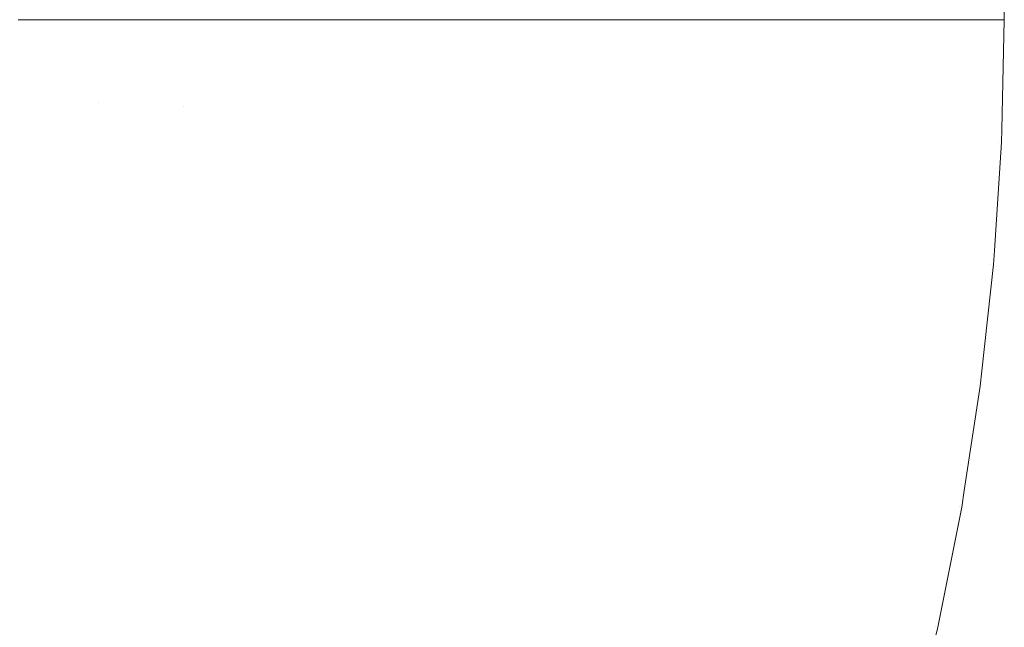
# Model space of a CAD drawing. Header units: centimetres. Extents: x -25.9 to 27.4, y -21.7 to -19.9.
# Tile 178 of 202: x 27.3774 to 27.4125, y -21.5816 to -21.56. Entities that reach past the tile are written whole.
import ezdxf

# ---------------------------------------------------------------- set-up
doc = ezdxf.new("R2010")
doc.units = ezdxf.units.CM
doc.header["$LTSCALE"] = 2.54
doc.layers.add('Lucido design-1', color=7, linetype='Continuous')

# ---------------------------------------------------------------- blocks, each defined once
blk = doc.blocks.new('Gruppo-5-1')
at = {"color": 7, "linetype": 'Continuous', "lineweight": 9}
blk.add_3dface([(27.412519, -19.96, 875.721383), (27.412519, -19.96, 876.321383), (27.412519, -21.56, 876.321383), (27.412519, -21.56, 875.721383)], dxfattribs=at)
for points, invisible_edges in [([(27.377072, -21.562818, 876.397705), (27.380236, -21.562957, 876.394906), (27.380301, -21.56, 876.394906), (27.377376, -21.56, 876.397491)], 11), ([(27.380424, -21.56, 875.647975), (27.38036, -21.562962, 875.647975), (27.377318, -21.562829, 875.645271), (27.37738, -21.56, 875.645271)], 7), ([(27.380236, -21.562957, 876.394906), (27.383276, -21.563089, 876.39198), (27.383344, -21.56, 876.39198), (27.380422, -21.56, 876.39479)], 11), ([(27.380422, -21.56, 876.39479), (27.380301, -21.56, 876.394906), (27.380236, -21.562957, 876.394906)], 10), ([(27.383359, -21.56, 875.650802), (27.383292, -21.56309, 875.650802), (27.38036, -21.562962, 875.647975), (27.380424, -21.56, 875.647975)], 7), ([(27.383276, -21.563089, 876.39198), (27.386187, -21.563216, 876.38893), (27.386177, -21.56, 876.389015), (27.383359, -21.56, 876.391964)], 11), ([(27.383359, -21.56, 876.391964), (27.383344, -21.56, 876.39198), (27.383276, -21.563089, 876.39198)], 10), ([(27.386179, -21.56, 875.65375), (27.386109, -21.563213, 875.65375), (27.383292, -21.56309, 875.650802), (27.383359, -21.56, 875.650802)], 7), ([(27.388878, -21.56, 875.656814), (27.388806, -21.563331, 875.656814), (27.386109, -21.563213, 875.65375), (27.386179, -21.56, 875.65375)], 7), ([(27.386187, -21.563216, 876.38893), (27.386258, -21.56, 876.38893), (27.386177, -21.56, 876.389015)], 9), ([(27.388875, -21.56, 876.38595), (27.386258, -21.56, 876.38893), (27.386187, -21.563216, 876.38893), (27.388965, -21.563338, 876.385764)], 14), ([(27.391453, -21.56, 875.659988), (27.391378, -21.563443, 875.659988), (27.388806, -21.563331, 875.656814), (27.388878, -21.56, 875.656814)], 7), ([(27.388965, -21.563338, 876.385764), (27.389037, -21.56, 876.385764), (27.388875, -21.56, 876.38595)], 9), ([(27.391447, -21.56, 876.382775), (27.389037, -21.56, 876.385764), (27.388965, -21.563338, 876.385764), (27.391604, -21.563453, 876.382487)], 14), ([(27.393898, -21.56, 875.663268), (27.39382, -21.56355, 875.663268), (27.391378, -21.563443, 875.659988), (27.391453, -21.56, 875.659988)], 7), ([(27.391604, -21.563453, 876.382487), (27.391679, -21.56, 876.382487), (27.391447, -21.56, 876.382775)], 9), ([(27.393891, -21.56, 876.379494), (27.391679, -21.56, 876.382487), (27.391604, -21.563453, 876.382487), (27.3941, -21.563562, 876.379106)], 14), ([(27.396209, -21.56, 875.666648), (27.396129, -21.56365, 875.666648), (27.39382, -21.56355, 875.663268), (27.393898, -21.56, 875.663268)], 7), ([(27.3941, -21.563562, 876.379106), (27.394178, -21.56, 876.379106), (27.393891, -21.56, 876.379494)], 9), ([(27.3962, -21.56, 876.376113), (27.394178, -21.56, 876.379106), (27.3941, -21.563562, 876.379106), (27.39645, -21.563664, 876.375625)], 14), ([(27.398381, -21.56, 875.670122), (27.398299, -21.563745, 875.670122), (27.396129, -21.56365, 875.666648), (27.396209, -21.56, 875.666648)], 7), ([(27.39645, -21.563664, 876.375625), (27.39653, -21.56, 876.375625), (27.3962, -21.56, 876.376113)], 9), ([(27.398371, -21.56, 876.372638), (27.39653, -21.56, 876.375625), (27.39645, -21.563664, 876.375625), (27.398649, -21.563761, 876.372053)], 14), ([(27.400411, -21.56, 875.673687), (27.400327, -21.563834, 875.673687), (27.398299, -21.563745, 875.670122), (27.398381, -21.56, 875.670122)], 7), ([(27.398649, -21.563761, 876.372053), (27.398731, -21.56, 876.372053), (27.398371, -21.56, 876.372638)], 9), ([(27.400399, -21.56, 876.369074), (27.398731, -21.56, 876.372053), (27.398649, -21.563761, 876.372053), (27.400695, -21.56385, 876.368395)], 14), ([(27.402295, -21.56, 875.677334), (27.402209, -21.563916, 875.677334), (27.400327, -21.563834, 875.673687), (27.400411, -21.56, 875.673687)], 7), ([(27.400695, -21.56385, 876.368395), (27.400779, -21.56, 876.368395), (27.400399, -21.56, 876.369074)], 9), ([(27.402282, -21.56, 876.365426), (27.400779, -21.56, 876.368395), (27.400695, -21.56385, 876.368395), (27.402585, -21.563932, 876.364658)], 14), ([(27.404028, -21.56, 875.68106), (27.403941, -21.563992, 875.68106), (27.402209, -21.563916, 875.677334), (27.402295, -21.56, 875.677334)], 7), ([(27.402585, -21.563932, 876.364658), (27.40267, -21.56, 876.364658), (27.402282, -21.56, 876.365426)], 9), ([(27.404015, -21.56, 876.361701), (27.40267, -21.56, 876.364658), (27.402585, -21.563932, 876.364658), (27.404314, -21.564008, 876.360848)], 14), ([(27.405609, -21.56, 875.684856), (27.40552, -21.564061, 875.684856), (27.403941, -21.563992, 875.68106), (27.404028, -21.56, 875.68106)], 7), ([(27.404314, -21.564008, 876.360848), (27.404402, -21.56, 876.360848), (27.404015, -21.56, 876.361701)], 9), ([(27.405594, -21.56, 876.357904), (27.404402, -21.56, 876.360848), (27.404314, -21.564008, 876.360848), (27.405882, -21.564076, 876.356974)], 14), ([(27.407033, -21.56, 875.688718), (27.406943, -21.564123, 875.688718), (27.40552, -21.564061, 875.684856), (27.405609, -21.56, 875.684856)], 7), ([(27.405882, -21.564076, 876.356974), (27.405971, -21.56, 876.356974), (27.405594, -21.56, 876.357904)], 9), ([(27.407018, -21.56, 876.354043), (27.405971, -21.56, 876.356974), (27.405882, -21.564076, 876.356974), (27.407286, -21.564138, 876.35304)], 14), ([(27.408299, -21.56, 875.692639), (27.408207, -21.564178, 875.692639), (27.406943, -21.564123, 875.688718), (27.407033, -21.56, 875.688718)], 7), ([(27.407286, -21.564138, 876.35304), (27.407376, -21.56, 876.35304), (27.407018, -21.56, 876.354043)], 9), ([(27.408282, -21.56, 876.350123), (27.407376, -21.56, 876.35304), (27.407286, -21.564138, 876.35304), (27.408523, -21.564192, 876.349055)], 14), ([(27.409402, -21.56, 875.696612), (27.40931, -21.564226, 875.696612), (27.408207, -21.564178, 875.692639), (27.408299, -21.56, 875.692639)], 7), ([(27.408523, -21.564192, 876.349055), (27.408614, -21.56, 876.349055), (27.408282, -21.56, 876.350123)], 9), ([(27.409385, -21.56, 876.346151), (27.408614, -21.56, 876.349055), (27.408523, -21.564192, 876.349055), (27.409591, -21.564238, 876.345025)], 14), ([(27.410342, -21.56, 875.70063), (27.410249, -21.564267, 875.70063), (27.40931, -21.564226, 875.696612), (27.409402, -21.56, 875.696612)], 7), ([(27.409591, -21.564238, 876.345025), (27.409684, -21.56, 876.345025), (27.409385, -21.56, 876.346151)], 9), ([(27.410324, -21.56, 876.342133), (27.409684, -21.56, 876.345025), (27.409591, -21.564238, 876.345025), (27.410491, -21.564278, 876.340958)], 14), ([(27.411115, -21.56, 875.704687), (27.411021, -21.564301, 875.704687), (27.410249, -21.564267, 875.70063), (27.410342, -21.56, 875.70063)], 7), ([(27.410491, -21.564278, 876.340958), (27.410584, -21.56, 876.340958), (27.410324, -21.56, 876.342133)], 9), ([(27.411097, -21.56, 876.338076), (27.410584, -21.56, 876.340958), (27.410491, -21.564278, 876.340958), (27.41122, -21.564309, 876.336861)], 14), ([(27.411721, -21.56, 875.708777), (27.411627, -21.564327, 875.708777), (27.411021, -21.564301, 875.704687), (27.411115, -21.56, 875.704687)], 7), ([(27.41122, -21.564309, 876.336861), (27.411314, -21.56, 876.336861), (27.411097, -21.56, 876.338076)], 9), ([(27.411703, -21.56, 876.333988), (27.411314, -21.56, 876.336861), (27.41122, -21.564309, 876.336861), (27.411777, -21.564334, 876.33274)], 14), ([(27.412158, -21.56, 875.712891), (27.412063, -21.564346, 875.712891), (27.411627, -21.564327, 875.708777), (27.411721, -21.56, 875.708777)], 7), ([(27.411777, -21.564334, 876.33274), (27.411872, -21.56, 876.33274), (27.411703, -21.56, 876.333988)], 9), ([(27.412139, -21.56, 876.329874), (27.411872, -21.56, 876.33274), (27.411777, -21.564334, 876.33274), (27.412163, -21.564351, 876.328604)], 14), ([(27.412424, -21.56, 875.717024), (27.412329, -21.564358, 875.717024), (27.412063, -21.564346, 875.712891), (27.412158, -21.56, 875.712891)], 7), ([(27.412163, -21.564351, 876.328604), (27.412258, -21.56, 876.328604), (27.412139, -21.56, 876.329874)], 9), ([(27.412405, -21.56, 876.325742), (27.412258, -21.56, 876.328604), (27.412163, -21.564351, 876.328604), (27.412376, -21.56436, 876.324458)], 14), ([(27.412329, -21.564358, 875.717024), (27.412424, -21.56, 875.717024), (27.412519, -21.56, 875.721383), (27.412433, -21.563916, 875.721383)], 9), ([(27.412376, -21.56436, 876.324458), (27.412472, -21.56, 876.324458), (27.412405, -21.56, 876.325742)], 9), ([(27.412433, -21.563916, 876.321383), (27.412519, -21.56, 876.321383), (27.412472, -21.56, 876.324458), (27.412376, -21.56436, 876.324458)], 12), ([(27.412519, -21.56, 875.721383), (27.412519, -21.56, 876.321383), (27.412433, -21.563916, 876.321383), (27.412433, -21.563916, 875.721383)], 4), ([(27.377072, -21.562818, 876.397705), (27.376887, -21.565632, 876.397705), (27.380043, -21.565908, 876.394906), (27.380236, -21.562957, 876.394906)], 15), ([(27.38036, -21.562962, 875.647975), (27.380166, -21.565918, 875.647975), (27.377133, -21.565653, 875.645271), (27.377318, -21.562829, 875.645271)], 15), ([(27.380236, -21.562957, 876.394906), (27.380043, -21.565908, 876.394906), (27.383074, -21.566173, 876.39198), (27.383276, -21.563089, 876.39198)], 15), ([(27.383292, -21.56309, 875.650802), (27.383089, -21.566174, 875.650802), (27.380166, -21.565918, 875.647975), (27.38036, -21.562962, 875.647975)], 15), ([(27.383276, -21.563089, 876.39198), (27.383074, -21.566173, 876.39198), (27.385977, -21.566427, 876.38893), (27.386187, -21.563216, 876.38893)], 15), ([(27.386109, -21.563213, 875.65375), (27.385898, -21.56642, 875.65375), (27.383089, -21.566174, 875.650802), (27.383292, -21.56309, 875.650802)], 15), ([(27.388806, -21.563331, 875.656814), (27.388588, -21.566655, 875.656814), (27.385898, -21.56642, 875.65375), (27.386109, -21.563213, 875.65375)], 15), ([(27.386187, -21.563216, 876.38893), (27.385977, -21.566427, 876.38893), (27.388746, -21.566669, 876.385764), (27.388965, -21.563338, 876.385764)], 15), ([(27.391378, -21.563443, 875.659988), (27.391152, -21.56688, 875.659988), (27.388588, -21.566655, 875.656814), (27.388806, -21.563331, 875.656814)], 15), ([(27.388965, -21.563338, 876.385764), (27.388746, -21.566669, 876.385764), (27.391378, -21.566899, 876.382487), (27.391604, -21.563453, 876.382487)], 15), ([(27.39382, -21.56355, 875.663268), (27.393588, -21.567093, 875.663268), (27.391152, -21.56688, 875.659988), (27.391378, -21.563443, 875.659988)], 15), ([(27.391604, -21.563453, 876.382487), (27.391378, -21.566899, 876.382487), (27.393867, -21.567117, 876.379106), (27.3941, -21.563562, 876.379106)], 15), ([(27.396129, -21.56365, 875.666648), (27.39589, -21.567294, 875.666648), (27.393588, -21.567093, 875.663268), (27.39382, -21.56355, 875.663268)], 15), ([(27.3941, -21.563562, 876.379106), (27.393867, -21.567117, 876.379106), (27.39621, -21.567322, 876.375625), (27.39645, -21.563664, 876.375625)], 15), ([(27.398299, -21.563745, 875.670122), (27.398054, -21.567483, 875.670122), (27.39589, -21.567294, 875.666648), (27.396129, -21.56365, 875.666648)], 15), ([(27.39645, -21.563664, 876.375625), (27.39621, -21.567322, 876.375625), (27.398403, -21.567514, 876.372053), (27.398649, -21.563761, 876.372053)], 15), ([(27.400327, -21.563834, 875.673687), (27.400076, -21.56766, 875.673687), (27.398054, -21.567483, 875.670122), (27.398299, -21.563745, 875.670122)], 15), ([(27.398649, -21.563761, 876.372053), (27.398403, -21.567514, 876.372053), (27.400443, -21.567692, 876.368395), (27.400695, -21.56385, 876.368395)], 15), ([(27.402209, -21.563916, 875.677334), (27.401953, -21.567824, 875.677334), (27.400076, -21.56766, 875.673687), (27.400327, -21.563834, 875.673687)], 15), ([(27.400695, -21.56385, 876.368395), (27.400443, -21.567692, 876.368395), (27.402327, -21.567857, 876.364658), (27.402585, -21.563932, 876.364658)], 15), ([(27.403941, -21.563992, 875.68106), (27.40368, -21.567976, 875.68106), (27.401953, -21.567824, 875.677334), (27.402209, -21.563916, 875.677334)], 15), ([(27.402585, -21.563932, 876.364658), (27.402327, -21.567857, 876.364658), (27.404052, -21.568008, 876.360848), (27.404314, -21.564008, 876.360848)], 15), ([(27.40552, -21.564061, 875.684856), (27.405255, -21.568113, 875.684856), (27.40368, -21.567976, 875.68106), (27.403941, -21.563992, 875.68106)], 15), ([(27.412433, -21.563916, 875.721383), (27.412424, -21.564362, 875.721383), (27.412329, -21.564358, 875.717024)], 10), ([(27.412376, -21.56436, 876.324458), (27.412424, -21.564362, 876.321383), (27.412433, -21.563916, 876.321383)], 9), ([(27.412424, -21.564362, 875.721383), (27.412433, -21.563916, 875.721383), (27.412433, -21.563916, 876.321383), (27.412424, -21.564362, 876.321383)], 10), ([(27.404314, -21.564008, 876.360848), (27.404052, -21.568008, 876.360848), (27.405616, -21.568145, 876.356974), (27.405882, -21.564076, 876.356974)], 15), ([(27.406943, -21.564123, 875.688718), (27.406674, -21.568237, 875.688718), (27.405255, -21.568113, 875.684856), (27.40552, -21.564061, 875.684856)], 15), ([(27.405882, -21.564076, 876.356974), (27.405616, -21.568145, 876.356974), (27.407015, -21.568267, 876.35304), (27.407286, -21.564138, 876.35304)], 15), ([(27.408207, -21.564178, 875.692639), (27.407934, -21.568348, 875.692639), (27.406674, -21.568237, 875.688718), (27.406943, -21.564123, 875.688718)], 15), ([(27.407286, -21.564138, 876.35304), (27.407015, -21.568267, 876.35304), (27.408248, -21.568375, 876.349055), (27.408523, -21.564192, 876.349055)], 15), ([(27.40931, -21.564226, 875.696612), (27.409033, -21.568444, 875.696612), (27.407934, -21.568348, 875.692639), (27.408207, -21.564178, 875.692639)], 15), ([(27.408523, -21.564192, 876.349055), (27.408248, -21.568375, 876.349055), (27.409314, -21.568468, 876.345025), (27.409591, -21.564238, 876.345025)], 15), ([(27.410249, -21.564267, 875.70063), (27.409969, -21.568526, 875.70063), (27.409033, -21.568444, 875.696612), (27.40931, -21.564226, 875.696612)], 15), ([(27.409591, -21.564238, 876.345025), (27.409314, -21.568468, 876.345025), (27.410211, -21.568547, 876.340958), (27.410491, -21.564278, 876.340958)], 15), ([(27.411021, -21.564301, 875.704687), (27.41074, -21.568593, 875.704687), (27.409969, -21.568526, 875.70063), (27.410249, -21.564267, 875.70063)], 15), ([(27.410491, -21.564278, 876.340958), (27.410211, -21.568547, 876.340958), (27.410938, -21.568611, 876.336861), (27.41122, -21.564309, 876.336861)], 15), ([(27.411627, -21.564327, 875.708777), (27.411343, -21.568646, 875.708777), (27.41074, -21.568593, 875.704687), (27.411021, -21.564301, 875.704687)], 15), ([(27.41122, -21.564309, 876.336861), (27.410938, -21.568611, 876.336861), (27.411494, -21.568659, 876.33274), (27.411777, -21.564334, 876.33274)], 15), ([(27.412063, -21.564346, 875.712891), (27.411778, -21.568684, 875.712891), (27.411343, -21.568646, 875.708777), (27.411627, -21.564327, 875.708777)], 15), ([(27.411777, -21.564334, 876.33274), (27.411494, -21.568659, 876.33274), (27.411878, -21.568693, 876.328604), (27.412163, -21.564351, 876.328604)], 15), ([(27.412329, -21.564358, 875.717024), (27.412044, -21.568707, 875.717024), (27.411778, -21.568684, 875.712891), (27.412063, -21.564346, 875.712891)], 15), ([(27.412163, -21.564351, 876.328604), (27.411878, -21.568693, 876.328604), (27.412091, -21.568711, 876.324458), (27.412376, -21.56436, 876.324458)], 15), ([(27.412044, -21.568707, 875.717024), (27.412329, -21.564358, 875.717024), (27.412424, -21.564362, 875.721383), (27.412171, -21.568219, 875.721383)], 11), ([(27.412171, -21.568219, 876.321383), (27.412424, -21.564362, 876.321383), (27.412376, -21.56436, 876.324458), (27.412091, -21.568711, 876.324458)], 14), ([(27.412424, -21.564362, 876.321383), (27.412171, -21.568219, 876.321383), (27.412171, -21.568219, 875.721383), (27.412424, -21.564362, 875.721383)], 10), ([(27.376887, -21.565632, 876.397705), (27.37658, -21.568434, 876.397705), (27.379721, -21.568847, 876.394906), (27.380043, -21.565908, 876.394906)], 15), ([(27.380166, -21.565918, 875.647975), (27.379843, -21.568863, 875.647975), (27.376825, -21.568466, 875.645271), (27.377133, -21.565653, 875.645271)], 15), ([(27.380043, -21.565908, 876.394906), (27.379721, -21.568847, 876.394906), (27.382738, -21.569245, 876.39198), (27.383074, -21.566173, 876.39198)], 15), ([(27.383089, -21.566174, 875.650802), (27.382753, -21.569246, 875.650802), (27.379843, -21.568863, 875.647975), (27.380166, -21.565918, 875.647975)], 15), ([(27.383074, -21.566173, 876.39198), (27.382738, -21.569245, 876.39198), (27.385627, -21.569625, 876.38893), (27.385977, -21.566427, 876.38893)], 15), ([(27.385898, -21.56642, 875.65375), (27.385548, -21.569615, 875.65375), (27.382753, -21.569246, 875.650802), (27.383089, -21.566174, 875.650802)], 15), ([(27.388588, -21.566655, 875.656814), (27.388225, -21.569967, 875.656814), (27.385548, -21.569615, 875.65375), (27.385898, -21.56642, 875.65375)], 15), ([(27.385977, -21.566427, 876.38893), (27.385627, -21.569625, 876.38893), (27.388383, -21.569988, 876.385764), (27.388746, -21.566669, 876.385764)], 15), ([(27.391152, -21.56688, 875.659988), (27.390778, -21.570303, 875.659988), (27.388225, -21.569967, 875.656814), (27.388588, -21.566655, 875.656814)], 15), ([(27.388746, -21.566669, 876.385764), (27.388383, -21.569988, 876.385764), (27.391002, -21.570332, 876.382487), (27.391378, -21.566899, 876.382487)], 15), ([(27.393588, -21.567093, 875.663268), (27.393202, -21.570622, 875.663268), (27.390778, -21.570303, 875.659988), (27.391152, -21.56688, 875.659988)], 15), ([(27.391378, -21.566899, 876.382487), (27.391002, -21.570332, 876.382487), (27.393479, -21.570659, 876.379106), (27.393867, -21.567117, 876.379106)], 15), ([(27.39589, -21.567294, 875.666648), (27.395493, -21.570924, 875.666648), (27.393202, -21.570622, 875.663268), (27.393588, -21.567093, 875.663268)], 15), ([(27.393867, -21.567117, 876.379106), (27.393479, -21.570659, 876.379106), (27.395811, -21.570966, 876.375625), (27.39621, -21.567322, 876.375625)], 15), ([(27.398054, -21.567483, 875.670122), (27.397646, -21.571207, 875.670122), (27.395493, -21.570924, 875.666648), (27.39589, -21.567294, 875.666648)], 15), ([(27.39621, -21.567322, 876.375625), (27.395811, -21.570966, 876.375625), (27.397994, -21.571253, 876.372053), (27.398403, -21.567514, 876.372053)], 15), ([(27.400076, -21.56766, 875.673687), (27.399659, -21.571472, 875.673687), (27.397646, -21.571207, 875.670122), (27.398054, -21.567483, 875.670122)], 15), ([(27.398403, -21.567514, 876.372053), (27.397994, -21.571253, 876.372053), (27.400024, -21.57152, 876.368395), (27.400443, -21.567692, 876.368395)], 15), ([(27.401953, -21.567824, 875.677334), (27.401527, -21.571718, 875.677334), (27.399659, -21.571472, 875.673687), (27.400076, -21.56766, 875.673687)], 15), ([(27.400443, -21.567692, 876.368395), (27.400024, -21.57152, 876.368395), (27.401899, -21.571767, 876.364658), (27.402327, -21.567857, 876.364658)], 15), ([(27.40368, -21.567976, 875.68106), (27.403245, -21.571944, 875.68106), (27.401527, -21.571718, 875.677334), (27.401953, -21.567824, 875.677334)], 15), ([(27.402327, -21.567857, 876.364658), (27.401899, -21.571767, 876.364658), (27.403616, -21.571993, 876.360848), (27.404052, -21.568008, 876.360848)], 15), ([(27.405255, -21.568113, 875.684856), (27.404813, -21.572151, 875.684856), (27.403245, -21.571944, 875.68106), (27.40368, -21.567976, 875.68106)], 15), ([(27.404052, -21.568008, 876.360848), (27.403616, -21.571993, 876.360848), (27.405172, -21.572198, 876.356974), (27.405616, -21.568145, 876.356974)], 15), ([(27.406674, -21.568237, 875.688718), (27.406225, -21.572337, 875.688718), (27.404813, -21.572151, 875.684856), (27.405255, -21.568113, 875.684856)], 15), ([(27.405616, -21.568145, 876.356974), (27.405172, -21.572198, 876.356974), (27.406564, -21.572381, 876.35304), (27.407015, -21.568267, 876.35304)], 15), ([(27.37658, -21.568434, 876.397705), (27.376152, -21.57122, 876.397705), (27.379271, -21.57177, 876.394906), (27.379721, -21.568847, 876.394906)], 15), ([(27.379843, -21.568863, 875.647975), (27.379393, -21.571792, 875.647975), (27.376394, -21.571263, 875.645271), (27.376825, -21.568466, 875.645271)], 15), ([(27.407934, -21.568348, 875.692639), (27.407479, -21.572502, 875.692639), (27.406225, -21.572337, 875.688718), (27.406674, -21.568237, 875.688718)], 15), ([(27.407015, -21.568267, 876.35304), (27.406564, -21.572381, 876.35304), (27.407792, -21.572543, 876.349055), (27.408248, -21.568375, 876.349055)], 15), ([(27.409033, -21.568444, 875.696612), (27.408573, -21.572646, 875.696612), (27.407479, -21.572502, 875.692639), (27.407934, -21.568348, 875.692639)], 15), ([(27.408248, -21.568375, 876.349055), (27.407792, -21.572543, 876.349055), (27.408853, -21.572683, 876.345025), (27.409314, -21.568468, 876.345025)], 15), ([(27.409969, -21.568526, 875.70063), (27.409505, -21.572768, 875.70063), (27.408573, -21.572646, 875.696612), (27.409033, -21.568444, 875.696612)], 15), ([(27.409314, -21.568468, 876.345025), (27.408853, -21.572683, 876.345025), (27.409745, -21.5728, 876.340958), (27.410211, -21.568547, 876.340958)], 15), ([(27.41074, -21.568593, 875.704687), (27.410272, -21.572869, 875.704687), (27.409505, -21.572768, 875.70063), (27.409969, -21.568526, 875.70063)], 15), ([(27.410211, -21.568547, 876.340958), (27.409745, -21.5728, 876.340958), (27.410469, -21.572895, 876.336861), (27.410938, -21.568611, 876.336861)], 15), ([(27.412171, -21.568219, 875.721383), (27.412138, -21.568716, 875.721383), (27.412044, -21.568707, 875.717024)], 10), ([(27.412091, -21.568711, 876.324458), (27.412138, -21.568716, 876.321383), (27.412171, -21.568219, 876.321383)], 9), ([(27.412138, -21.568715, 875.721383), (27.412171, -21.568219, 875.721383), (27.412171, -21.568219, 876.321383), (27.412138, -21.568715, 876.321383)], 10), ([(27.379721, -21.568847, 876.394906), (27.379271, -21.57177, 876.394906), (27.382268, -21.572299, 876.39198), (27.382738, -21.569245, 876.39198)], 15), ([(27.382753, -21.569246, 875.650802), (27.382283, -21.572301, 875.650802), (27.379393, -21.571792, 875.647975), (27.379843, -21.568863, 875.647975)], 15), ([(27.411343, -21.568646, 875.708777), (27.410872, -21.572948, 875.708777), (27.410272, -21.572869, 875.704687), (27.41074, -21.568593, 875.704687)], 15), ([(27.410938, -21.568611, 876.336861), (27.410469, -21.572895, 876.336861), (27.411022, -21.572968, 876.33274), (27.411494, -21.568659, 876.33274)], 15), ([(27.411778, -21.568684, 875.712891), (27.411305, -21.573005, 875.712891), (27.410872, -21.572948, 875.708777), (27.411343, -21.568646, 875.708777)], 15), ([(27.411494, -21.568659, 876.33274), (27.411022, -21.572968, 876.33274), (27.411405, -21.573019, 876.328604), (27.411878, -21.568693, 876.328604)], 15), ([(27.412044, -21.568707, 875.717024), (27.411569, -21.57304, 875.717024), (27.411305, -21.573005, 875.712891), (27.411778, -21.568684, 875.712891)], 15), ([(27.411878, -21.568693, 876.328604), (27.411405, -21.573019, 876.328604), (27.411616, -21.573046, 876.324458), (27.412091, -21.568711, 876.324458)], 15), ([(27.411569, -21.57304, 875.717024), (27.412044, -21.568707, 875.717024), (27.412138, -21.568716, 875.721383), (27.411723, -21.572508, 875.721383)], 11), ([(27.411723, -21.572508, 876.321383), (27.412138, -21.568716, 876.321383), (27.412091, -21.568711, 876.324458), (27.411616, -21.573046, 876.324458)], 14), ([(27.412138, -21.568715, 876.321383), (27.411723, -21.572508, 876.321383), (27.411723, -21.572508, 875.721383), (27.412138, -21.568715, 875.721383)], 10), ([(27.382738, -21.569245, 876.39198), (27.382268, -21.572299, 876.39198), (27.385137, -21.572805, 876.38893), (27.385627, -21.569625, 876.38893)], 15), ([(27.385548, -21.569615, 875.65375), (27.38506, -21.572791, 875.65375), (27.382283, -21.572301, 875.650802), (27.382753, -21.569246, 875.650802)], 15), ([(27.388225, -21.569967, 875.656814), (27.387718, -21.57326, 875.656814), (27.38506, -21.572791, 875.65375), (27.385548, -21.569615, 875.65375)], 15), ([(27.385627, -21.569625, 876.38893), (27.385137, -21.572805, 876.38893), (27.387875, -21.573287, 876.385764), (27.388383, -21.569988, 876.385764)], 15), ([(27.390778, -21.570303, 875.659988), (27.390254, -21.573707, 875.659988), (27.387718, -21.57326, 875.656814), (27.388225, -21.569967, 875.656814)], 15), ([(27.388383, -21.569988, 876.385764), (27.387875, -21.573287, 876.385764), (27.390476, -21.573746, 876.382487), (27.391002, -21.570332, 876.382487)], 15), ([(27.393202, -21.570622, 875.663268), (27.392661, -21.574131, 875.663268), (27.390254, -21.573707, 875.659988), (27.390778, -21.570303, 875.659988)], 15), ([(27.391002, -21.570332, 876.382487), (27.390476, -21.573746, 876.382487), (27.392937, -21.57418, 876.379106), (27.393479, -21.570659, 876.379106)], 15), ([(27.395493, -21.570924, 875.666648), (27.394937, -21.574533, 875.666648), (27.392661, -21.574131, 875.663268), (27.393202, -21.570622, 875.663268)], 15), ([(27.393479, -21.570659, 876.379106), (27.392937, -21.57418, 876.379106), (27.395253, -21.574588, 876.375625), (27.395811, -21.570966, 876.375625)], 15), ([(27.397646, -21.571207, 875.670122), (27.397077, -21.57491, 875.670122), (27.394937, -21.574533, 875.666648), (27.395493, -21.570924, 875.666648)], 15), ([(27.395811, -21.570966, 876.375625), (27.395253, -21.574588, 876.375625), (27.397422, -21.574971, 876.372053), (27.397994, -21.571253, 876.372053)], 15), ([(27.376152, -21.57122, 876.397705), (27.375602, -21.573985, 876.397705), (27.378694, -21.574671, 876.394906), (27.379271, -21.57177, 876.394906)], 15), ([(27.379393, -21.571792, 875.647975), (27.378815, -21.574697, 875.647975), (27.375842, -21.574038, 875.645271), (27.376394, -21.571263, 875.645271)], 15), ([(27.399659, -21.571472, 875.673687), (27.399076, -21.575262, 875.673687), (27.397077, -21.57491, 875.670122), (27.397646, -21.571207, 875.670122)], 15), ([(27.397994, -21.571253, 876.372053), (27.397422, -21.574971, 876.372053), (27.399438, -21.575326, 876.368395), (27.400024, -21.57152, 876.368395)], 15), ([(27.401527, -21.571718, 875.677334), (27.400931, -21.575589, 875.677334), (27.399076, -21.575262, 875.673687), (27.399659, -21.571472, 875.673687)], 15), ([(27.400024, -21.57152, 876.368395), (27.399438, -21.575326, 876.368395), (27.401301, -21.575655, 876.364658), (27.401899, -21.571767, 876.364658)], 15), ([(27.403245, -21.571944, 875.68106), (27.402638, -21.57589, 875.68106), (27.400931, -21.575589, 875.677334), (27.401527, -21.571718, 875.677334)], 15), ([(27.379271, -21.57177, 876.394906), (27.378694, -21.574671, 876.394906), (27.381665, -21.575329, 876.39198), (27.382268, -21.572299, 876.39198)], 15), ([(27.382283, -21.572301, 875.650802), (27.38168, -21.575333, 875.650802), (27.378815, -21.574697, 875.647975), (27.379393, -21.571792, 875.647975)], 15), ([(27.401899, -21.571767, 876.364658), (27.401301, -21.575655, 876.364658), (27.403006, -21.575955, 876.360848), (27.403616, -21.571993, 876.360848)], 15), ([(27.404813, -21.572151, 875.684856), (27.404195, -21.576165, 875.684856), (27.402638, -21.57589, 875.68106), (27.403245, -21.571944, 875.68106)], 15), ([(27.403616, -21.571993, 876.360848), (27.403006, -21.575955, 876.360848), (27.404551, -21.576228, 876.356974), (27.405172, -21.572198, 876.356974)], 15), ([(27.382268, -21.572299, 876.39198), (27.381665, -21.575329, 876.39198), (27.38451, -21.57596, 876.38893), (27.385137, -21.572805, 876.38893)], 15), ([(27.38506, -21.572791, 875.65375), (27.384433, -21.575943, 875.65375), (27.38168, -21.575333, 875.650802), (27.382283, -21.572301, 875.650802)], 15), ([(27.406225, -21.572337, 875.688718), (27.405597, -21.576412, 875.688718), (27.404195, -21.576165, 875.684856), (27.404813, -21.572151, 875.684856)], 15), ([(27.405172, -21.572198, 876.356974), (27.404551, -21.576228, 876.356974), (27.405935, -21.576472, 876.35304), (27.406564, -21.572381, 876.35304)], 15), ([(27.407479, -21.572502, 875.692639), (27.406843, -21.576632, 875.692639), (27.405597, -21.576412, 875.688718), (27.406225, -21.572337, 875.688718)], 15), ([(27.406564, -21.572381, 876.35304), (27.405935, -21.576472, 876.35304), (27.407154, -21.576687, 876.349055), (27.407792, -21.572543, 876.349055)], 15), ([(27.408573, -21.572646, 875.696612), (27.40793, -21.576824, 875.696612), (27.406843, -21.576632, 875.692639), (27.407479, -21.572502, 875.692639)], 15), ([(27.407792, -21.572543, 876.349055), (27.407154, -21.576687, 876.349055), (27.408208, -21.576873, 876.345025), (27.408853, -21.572683, 876.345025)], 15), ([(27.409505, -21.572768, 875.70063), (27.408855, -21.576987, 875.70063), (27.40793, -21.576824, 875.696612), (27.408573, -21.572646, 875.696612)], 15), ([(27.408853, -21.572683, 876.345025), (27.408208, -21.576873, 876.345025), (27.409094, -21.577029, 876.340958), (27.409745, -21.5728, 876.340958)], 15), ([(27.410272, -21.572869, 875.704687), (27.409617, -21.577121, 875.704687), (27.408855, -21.576987, 875.70063), (27.409505, -21.572768, 875.70063)], 15), ([(27.411723, -21.572508, 875.721383), (27.411663, -21.573053, 875.721383), (27.411569, -21.57304, 875.717024)], 10), ([(27.411616, -21.573046, 876.324458), (27.411663, -21.573053, 876.321383), (27.411723, -21.572508, 876.321383)], 9), ([(27.411663, -21.573053, 875.721383), (27.411723, -21.572508, 875.721383), (27.411723, -21.572508, 876.321383), (27.411663, -21.573053, 876.321383)], 10), ([(27.387718, -21.57326, 875.656814), (27.387068, -21.576527, 875.656814), (27.384433, -21.575943, 875.65375), (27.38506, -21.572791, 875.65375)], 15), ([(27.385137, -21.572805, 876.38893), (27.38451, -21.57596, 876.38893), (27.387224, -21.576562, 876.385764), (27.387875, -21.573287, 876.385764)], 15), ([(27.409745, -21.5728, 876.340958), (27.409094, -21.577029, 876.340958), (27.409813, -21.577156, 876.336861), (27.410469, -21.572895, 876.336861)], 15), ([(27.410872, -21.572948, 875.708777), (27.410214, -21.577226, 875.708777), (27.409617, -21.577121, 875.704687), (27.410272, -21.572869, 875.704687)], 15), ([(27.410469, -21.572895, 876.336861), (27.409813, -21.577156, 876.336861), (27.410362, -21.577252, 876.33274), (27.411022, -21.572968, 876.33274)], 15), ([(27.411305, -21.573005, 875.712891), (27.410644, -21.577302, 875.712891), (27.410214, -21.577226, 875.708777), (27.410872, -21.572948, 875.708777)], 15), ([(27.411022, -21.572968, 876.33274), (27.410362, -21.577252, 876.33274), (27.410743, -21.577319, 876.328604), (27.411405, -21.573019, 876.328604)], 15), ([(27.411569, -21.57304, 875.717024), (27.410906, -21.577348, 875.717024), (27.410644, -21.577302, 875.712891), (27.411305, -21.573005, 875.712891)], 15), ([(27.411405, -21.573019, 876.328604), (27.410743, -21.577319, 876.328604), (27.410953, -21.577357, 876.324458), (27.411616, -21.573046, 876.324458)], 15), ([(27.410906, -21.577348, 875.717024), (27.411569, -21.57304, 875.717024), (27.411663, -21.573053, 875.721383), (27.411092, -21.576766, 875.721383)], 11), ([(27.411092, -21.576766, 876.321383), (27.411663, -21.573053, 876.321383), (27.411616, -21.573046, 876.324458), (27.410953, -21.577357, 876.324458)], 14), ([(27.411663, -21.573053, 876.321383), (27.411092, -21.576766, 876.321383), (27.411092, -21.576766, 875.721383), (27.411663, -21.573053, 875.721383)], 10), ([(27.390254, -21.573707, 875.659988), (27.389582, -21.577084, 875.659988), (27.387068, -21.576527, 875.656814), (27.387718, -21.57326, 875.656814)], 15), ([(27.387875, -21.573287, 876.385764), (27.387224, -21.576562, 876.385764), (27.389802, -21.577133, 876.382487), (27.390476, -21.573746, 876.382487)], 15), ([(27.392661, -21.574131, 875.663268), (27.391969, -21.577614, 875.663268), (27.389582, -21.577084, 875.659988), (27.390254, -21.573707, 875.659988)], 15), ([(27.390476, -21.573746, 876.382487), (27.389802, -21.577133, 876.382487), (27.392242, -21.577674, 876.379106), (27.392937, -21.57418, 876.379106)], 15), ([(27.375602, -21.573985, 876.397705), (27.374931, -21.576723, 876.397705), (27.377991, -21.577543, 876.394906), (27.378694, -21.574671, 876.394906)], 15), ([(27.378815, -21.574697, 875.647975), (27.37811, -21.577575, 875.647975), (27.37517, -21.576787, 875.645271), (27.375842, -21.574038, 875.645271)], 15), ([(27.394937, -21.574533, 875.666648), (27.394225, -21.578114, 875.666648), (27.391969, -21.577614, 875.663268), (27.392661, -21.574131, 875.663268)], 15), ([(27.392937, -21.57418, 876.379106), (27.392242, -21.577674, 876.379106), (27.394538, -21.578183, 876.375625), (27.395253, -21.574588, 876.375625)], 15), ([(27.378694, -21.574671, 876.394906), (27.377991, -21.577543, 876.394906), (27.38093, -21.578331, 876.39198), (27.381665, -21.575329, 876.39198)], 15), ([(27.38168, -21.575333, 875.650802), (27.380945, -21.578335, 875.650802), (27.37811, -21.577575, 875.647975), (27.378815, -21.574697, 875.647975)], 15), ([(27.397077, -21.57491, 875.670122), (27.396346, -21.578584, 875.670122), (27.394225, -21.578114, 875.666648), (27.394937, -21.574533, 875.666648)], 15), ([(27.395253, -21.574588, 876.375625), (27.394538, -21.578183, 876.375625), (27.396688, -21.57866, 876.372053), (27.397422, -21.574971, 876.372053)], 15), ([(27.399076, -21.575262, 875.673687), (27.398327, -21.579023, 875.673687), (27.396346, -21.578584, 875.670122), (27.397077, -21.57491, 875.670122)], 15), ([(27.397422, -21.574971, 876.372053), (27.396688, -21.57866, 876.372053), (27.398687, -21.579103, 876.368395), (27.399438, -21.575326, 876.368395)], 15), ([(27.381665, -21.575329, 876.39198), (27.38093, -21.578331, 876.39198), (27.383745, -21.579085, 876.38893), (27.38451, -21.57596, 876.38893)], 15), ([(27.384433, -21.575943, 875.65375), (27.383669, -21.579065, 875.65375), (27.380945, -21.578335, 875.650802), (27.38168, -21.575333, 875.650802)], 15), ([(27.400931, -21.575589, 875.677334), (27.400167, -21.579431, 875.677334), (27.398327, -21.579023, 875.673687), (27.399076, -21.575262, 875.673687)], 15), ([(27.399438, -21.575326, 876.368395), (27.398687, -21.579103, 876.368395), (27.400534, -21.579512, 876.364658), (27.401301, -21.575655, 876.364658)], 15), ([(27.402638, -21.57589, 875.68106), (27.401859, -21.579806, 875.68106), (27.400167, -21.579431, 875.677334), (27.400931, -21.575589, 875.677334)], 15), ([(27.401301, -21.575655, 876.364658), (27.400534, -21.579512, 876.364658), (27.402224, -21.579887, 876.360848), (27.403006, -21.575955, 876.360848)], 15), ([(27.404195, -21.576165, 875.684856), (27.403402, -21.580148, 875.684856), (27.401859, -21.579806, 875.68106), (27.402638, -21.57589, 875.68106)], 15), ([(27.387068, -21.576527, 875.656814), (27.386276, -21.579763, 875.656814), (27.383669, -21.579065, 875.65375), (27.384433, -21.575943, 875.65375)], 15), ([(27.38451, -21.57596, 876.38893), (27.383745, -21.579085, 876.38893), (27.38643, -21.579804, 876.385764), (27.387224, -21.576562, 876.385764)], 15), ([(27.403006, -21.575955, 876.360848), (27.402224, -21.579887, 876.360848), (27.403756, -21.580227, 876.356974), (27.404551, -21.576228, 876.356974)], 15), ([(27.405597, -21.576412, 875.688718), (27.404793, -21.580457, 875.688718), (27.403402, -21.580148, 875.684856), (27.404195, -21.576165, 875.684856)], 15), ([(27.404551, -21.576228, 876.356974), (27.403756, -21.580227, 876.356974), (27.405127, -21.580531, 876.35304), (27.405935, -21.576472, 876.35304)], 15), ([(27.389582, -21.577084, 875.659988), (27.388763, -21.58043, 875.659988), (27.386276, -21.579763, 875.656814), (27.387068, -21.576527, 875.656814)], 15), ([(27.387224, -21.576562, 876.385764), (27.38643, -21.579804, 876.385764), (27.388982, -21.580488, 876.382487), (27.389802, -21.577133, 876.382487)], 15), ([(27.406843, -21.576632, 875.692639), (27.406028, -21.580731, 875.692639), (27.404793, -21.580457, 875.688718), (27.405597, -21.576412, 875.688718)], 15), ([(27.405935, -21.576472, 876.35304), (27.405127, -21.580531, 876.35304), (27.406336, -21.580799, 876.349055), (27.407154, -21.576687, 876.349055)], 15), ([(27.40793, -21.576824, 875.696612), (27.407106, -21.580969, 875.696612), (27.406028, -21.580731, 875.692639), (27.406843, -21.576632, 875.692639)], 15), ([(27.374931, -21.576723, 876.397705), (27.374143, -21.57943, 876.397705), (27.377163, -21.580382, 876.394906), (27.377991, -21.577543, 876.394906)], 15), ([(27.37811, -21.577575, 875.647975), (27.377281, -21.58042, 875.647975), (27.374378, -21.579504, 875.645271), (27.37517, -21.576787, 875.645271)], 15), ([(27.407154, -21.576687, 876.349055), (27.406336, -21.580799, 876.349055), (27.407381, -21.58103, 876.345025), (27.408208, -21.576873, 876.345025)], 15), ([(27.408855, -21.576987, 875.70063), (27.408023, -21.581173, 875.70063), (27.407106, -21.580969, 875.696612), (27.40793, -21.576824, 875.696612)], 15), ([(27.408208, -21.576873, 876.345025), (27.407381, -21.58103, 876.345025), (27.40826, -21.581225, 876.340958), (27.409094, -21.577029, 876.340958)], 15), ([(27.411092, -21.576766, 875.721383), (27.411, -21.577365, 875.721383), (27.410906, -21.577348, 875.717024)], 10), ([(27.410953, -21.577357, 876.324458), (27.411, -21.577365, 876.321383), (27.411092, -21.576766, 876.321383)], 9), ([(27.411, -21.577365, 875.721383), (27.411092, -21.576766, 875.721383), (27.411092, -21.576766, 876.321383), (27.411, -21.577365, 876.321383)], 10), ([(27.391969, -21.577614, 875.663268), (27.391125, -21.581062, 875.663268), (27.388763, -21.58043, 875.659988), (27.389582, -21.577084, 875.659988)], 15), ([(27.389802, -21.577133, 876.382487), (27.388982, -21.580488, 876.382487), (27.391395, -21.581135, 876.379106), (27.392242, -21.577674, 876.379106)], 15), ([(27.409617, -21.577121, 875.704687), (27.408778, -21.58134, 875.704687), (27.408023, -21.581173, 875.70063), (27.408855, -21.576987, 875.70063)], 15), ([(27.409094, -21.577029, 876.340958), (27.40826, -21.581225, 876.340958), (27.408972, -21.581383, 876.336861), (27.409813, -21.577156, 876.336861)], 15), ([(27.410214, -21.577226, 875.708777), (27.409369, -21.581471, 875.708777), (27.408778, -21.58134, 875.704687), (27.409617, -21.577121, 875.704687)], 15), ([(27.409813, -21.577156, 876.336861), (27.408972, -21.581383, 876.336861), (27.409517, -21.581504, 876.33274), (27.410362, -21.577252, 876.33274)], 15), ([(27.410644, -21.577302, 875.712891), (27.409796, -21.581566, 875.712891), (27.409369, -21.581471, 875.708777), (27.410214, -21.577226, 875.708777)], 15), ([(27.410362, -21.577252, 876.33274), (27.409517, -21.581504, 876.33274), (27.409894, -21.581587, 876.328604), (27.410743, -21.577319, 876.328604)], 15), ([(27.410906, -21.577348, 875.717024), (27.410056, -21.581623, 875.717024), (27.409796, -21.581566, 875.712891), (27.410644, -21.577302, 875.712891)], 15), ([(27.410743, -21.577319, 876.328604), (27.409894, -21.581587, 876.328604), (27.410102, -21.581634, 876.324458), (27.410953, -21.577357, 876.324458)], 15), ([(27.377991, -21.577543, 876.394906), (27.377163, -21.580382, 876.394906), (27.380066, -21.581297, 876.39198), (27.38093, -21.578331, 876.39198)], 15), ([(27.380945, -21.578335, 875.650802), (27.38008, -21.581302, 875.650802), (27.377281, -21.58042, 875.647975), (27.37811, -21.577575, 875.647975)], 15), ([(27.394225, -21.578114, 875.666648), (27.393357, -21.581661, 875.666648), (27.391125, -21.581062, 875.663268), (27.391969, -21.577614, 875.663268)], 15), ([(27.392242, -21.577674, 876.379106), (27.391395, -21.581135, 876.379106), (27.393667, -21.581744, 876.375625), (27.394538, -21.578183, 876.375625)], 15), ([(27.410056, -21.581623, 875.717024), (27.410906, -21.577348, 875.717024), (27.411, -21.577365, 875.721383), (27.410279, -21.580986, 875.721383)], 11), ([(27.410279, -21.580986, 876.321383), (27.411, -21.577365, 876.321383), (27.410953, -21.577357, 876.324458), (27.410102, -21.581634, 876.324458)], 14), ([(27.411, -21.577365, 876.321383), (27.410279, -21.580986, 876.321383), (27.410279, -21.580986, 875.721383), (27.411, -21.577365, 875.721383)], 10), ([(27.38093, -21.578331, 876.39198), (27.380066, -21.581297, 876.39198), (27.382845, -21.582174, 876.38893), (27.383745, -21.579085, 876.38893)], 15), ([(27.383669, -21.579065, 875.65375), (27.382769, -21.58215, 875.65375), (27.38008, -21.581302, 875.650802), (27.380945, -21.578335, 875.650802)], 15), ([(27.396346, -21.578584, 875.670122), (27.395455, -21.582223, 875.670122), (27.393357, -21.581661, 875.666648), (27.394225, -21.578114, 875.666648)], 15), ([(27.394538, -21.578183, 876.375625), (27.393667, -21.581744, 876.375625), (27.395794, -21.582313, 876.372053), (27.396688, -21.57866, 876.372053)], 15), ([(27.398327, -21.579023, 875.673687), (27.397416, -21.582748, 875.673687), (27.395455, -21.582223, 875.670122), (27.396346, -21.578584, 875.670122)], 15), ([(27.396688, -21.57866, 876.372053), (27.395794, -21.582313, 876.372053), (27.397772, -21.582844, 876.368395), (27.398687, -21.579103, 876.368395)], 15), ([(27.386276, -21.579763, 875.656814), (27.385344, -21.582962, 875.656814), (27.382769, -21.58215, 875.65375), (27.383669, -21.579065, 875.65375)], 15), ([(27.383745, -21.579085, 876.38893), (27.382845, -21.582174, 876.38893), (27.385496, -21.58301, 876.385764), (27.38643, -21.579804, 876.385764)], 15), ([(27.400167, -21.579431, 875.677334), (27.399236, -21.583236, 875.677334), (27.397416, -21.582748, 875.673687), (27.398327, -21.579023, 875.673687)], 15), ([(27.398687, -21.579103, 876.368395), (27.397772, -21.582844, 876.368395), (27.399599, -21.583333, 876.364658), (27.400534, -21.579512, 876.364658)], 15), ([(27.401859, -21.579806, 875.68106), (27.40091, -21.583684, 875.68106), (27.399236, -21.583236, 875.677334), (27.400167, -21.579431, 875.677334)], 15), ([(27.388763, -21.58043, 875.659988), (27.3878, -21.583736, 875.659988), (27.385344, -21.582962, 875.656814), (27.386276, -21.579763, 875.656814)], 15), ([(27.400534, -21.579512, 876.364658), (27.399599, -21.583333, 876.364658), (27.401271, -21.583781, 876.360848), (27.402224, -21.579887, 876.360848)], 15), ([(27.38643, -21.579804, 876.385764), (27.385496, -21.58301, 876.385764), (27.388015, -21.583804, 876.382487), (27.388982, -21.580488, 876.382487)], 15), ([(27.403402, -21.580148, 875.684856), (27.402437, -21.584094, 875.684856), (27.40091, -21.583684, 875.68106), (27.401859, -21.579806, 875.68106)], 15), ([(27.402224, -21.579887, 876.360848), (27.401271, -21.583781, 876.360848), (27.402787, -21.584187, 876.356974), (27.403756, -21.580227, 876.356974)], 15), ([(27.377163, -21.580382, 876.394906), (27.376213, -21.583183, 876.394906), (27.379072, -21.584224, 876.39198), (27.380066, -21.581297, 876.39198)], 15), ([(27.38008, -21.581302, 875.650802), (27.379087, -21.584229, 875.650802), (27.376329, -21.583225, 875.647975), (27.377281, -21.58042, 875.647975)], 15), ([(27.391125, -21.581062, 875.663268), (27.390131, -21.584471, 875.663268), (27.3878, -21.583736, 875.659988), (27.388763, -21.58043, 875.659988)], 15), ([(27.388982, -21.580488, 876.382487), (27.388015, -21.583804, 876.382487), (27.390398, -21.584555, 876.379106), (27.391395, -21.581135, 876.379106)], 15), ([(27.404793, -21.580457, 875.688718), (27.403813, -21.584462, 875.688718), (27.402437, -21.584094, 875.684856), (27.403402, -21.580148, 875.684856)], 15), ([(27.403756, -21.580227, 876.356974), (27.402787, -21.584187, 876.356974), (27.404144, -21.584551, 876.35304), (27.405127, -21.580531, 876.35304)], 15), ([(27.406028, -21.580731, 875.692639), (27.405035, -21.58479, 875.692639), (27.403813, -21.584462, 875.688718), (27.404793, -21.580457, 875.688718)], 15), ([(27.405127, -21.580531, 876.35304), (27.404144, -21.584551, 876.35304), (27.40534, -21.584871, 876.349055), (27.406336, -21.580799, 876.349055)], 15), ([(27.407106, -21.580969, 875.696612), (27.406101, -21.585075, 875.696612), (27.405035, -21.58479, 875.692639), (27.406028, -21.580731, 875.692639)], 15), ([(27.406336, -21.580799, 876.349055), (27.40534, -21.584871, 876.349055), (27.406373, -21.585148, 876.345025), (27.407381, -21.58103, 876.345025)], 15), ([(27.393357, -21.581661, 875.666648), (27.392335, -21.585166, 875.666648), (27.390131, -21.584471, 875.663268), (27.391125, -21.581062, 875.663268)], 15), ([(27.391395, -21.581135, 876.379106), (27.390398, -21.584555, 876.379106), (27.392641, -21.585263, 876.375625), (27.393667, -21.581744, 876.375625)], 15), ([(27.408023, -21.581173, 875.70063), (27.407008, -21.585318, 875.70063), (27.406101, -21.585075, 875.696612), (27.407106, -21.580969, 875.696612)], 15), ([(27.407381, -21.58103, 876.345025), (27.406373, -21.585148, 876.345025), (27.407243, -21.585381, 876.340958), (27.40826, -21.581225, 876.340958)], 15), ([(27.408778, -21.58134, 875.704687), (27.407756, -21.585519, 875.704687), (27.407008, -21.585318, 875.70063), (27.408023, -21.581173, 875.70063)], 15), ([(27.410279, -21.580986, 875.721383), (27.410148, -21.581644, 875.721383), (27.410056, -21.581623, 875.717024)], 10), ([(27.410102, -21.581634, 876.324458), (27.410148, -21.581644, 876.321383), (27.410279, -21.580986, 876.321383)], 9), ([(27.410148, -21.581644, 875.721383), (27.410279, -21.580986, 875.721383), (27.410279, -21.580986, 876.321383), (27.410148, -21.581644, 876.321383)], 10), ([(27.380066, -21.581297, 876.39198), (27.379072, -21.584224, 876.39198), (27.381811, -21.58522, 876.38893), (27.382845, -21.582174, 876.38893)], 15), ([(27.382769, -21.58215, 875.65375), (27.381736, -21.585193, 875.65375), (27.379087, -21.584229, 875.650802), (27.38008, -21.581302, 875.650802)], 15), ([(27.40826, -21.581225, 876.340958), (27.407243, -21.585381, 876.340958), (27.407947, -21.58557, 876.336861), (27.408972, -21.581383, 876.336861)], 15), ([(27.409369, -21.581471, 875.708777), (27.408341, -21.585675, 875.708777), (27.407756, -21.585519, 875.704687), (27.408778, -21.58134, 875.704687)], 15), ([(27.408972, -21.581383, 876.336861), (27.407947, -21.58557, 876.336861), (27.408486, -21.585714, 876.33274), (27.409517, -21.581504, 876.33274)], 15), ([(27.409796, -21.581566, 875.712891), (27.408762, -21.585788, 875.712891), (27.408341, -21.585675, 875.708777), (27.409369, -21.581471, 875.708777)], 15), ([(27.409517, -21.581504, 876.33274), (27.408486, -21.585714, 876.33274), (27.408859, -21.585814, 876.328604), (27.409894, -21.581587, 876.328604)], 15), ([(27.410056, -21.581623, 875.717024), (27.40902, -21.585857, 875.717024), (27.408762, -21.585788, 875.712891), (27.409796, -21.581566, 875.712891)], 15), ([(27.409894, -21.581587, 876.328604), (27.408859, -21.585814, 876.328604), (27.409066, -21.58587, 876.324458), (27.410102, -21.581634, 876.324458)], 15), ([(27.40902, -21.585857, 875.717024), (27.410056, -21.581623, 875.717024), (27.410148, -21.581644, 875.721383), (27.409288, -21.585161, 875.721383)], 11), ([(27.409288, -21.585161, 876.321383), (27.410148, -21.581644, 876.321383), (27.410102, -21.581634, 876.324458), (27.409066, -21.58587, 876.324458)], 14)]:
    blk.add_3dface(points, dxfattribs=dict(at, invisible_edges=invisible_edges))

msp = doc.modelspace()

# ---------------------------------------------------------------- block references
at = {"layer": 'Lucido design-1', "color": 7}
msp.add_blockref('Gruppo-5-1', (0, 0), dxfattribs=at)

doc.saveas('drawing.dxf')
